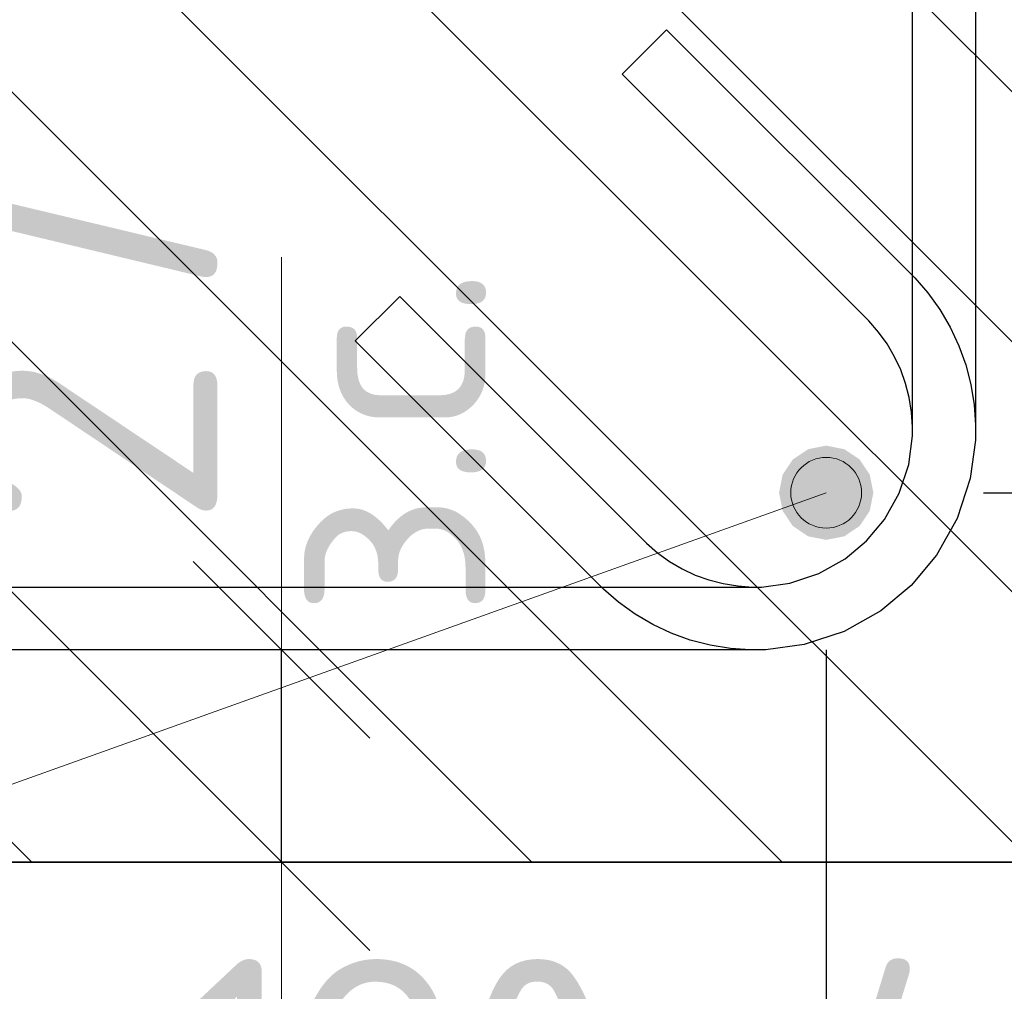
# Model space of a CAD drawing. Header units: metres. Extents: x -38 to 93, y -15 to 21.
# Tile 88 of 152: x 87.974 to 88.1, y -6.629 to -6.506. Entities that reach past the tile are written whole.
import ezdxf

# ---------------------------------------------------------------- set-up
doc = ezdxf.new("R2010")
doc.units = ezdxf.units.M
doc.header["$PDMODE"] = 65
for name, color, linetype, lineweight in [('XR$4$Арм.стержн. Хомут', 240, 'Continuous', 35), ('XR$4$Арм.стержн.горизонт. 2', 202, 'Continuous', 35), ('XR$4$Размерная линия (1)', 7, 'Continuous', 13), ('XR$4$Размерная линия_ общее', 7, 'Continuous', 13), ('XR$6$Арм.стержн. Хомут', 240, 'Continuous', 35), ('XR$6$Арм.стержн.горизонт. 2', 202, 'Continuous', 35), ('XR$6$Размерная линия (1)', 7, 'Continuous', 13), ('XR$6$Размерная линия_ общее', 7, 'Continuous', 13)]:
    doc.layers.add(name, color=color, linetype=linetype, lineweight=lineweight)
doc.styles.add('ISOCPEUR', font='txt')
doc.dimstyles.new('DIMSTYLE_14', dxfattribs={"dimtxt": 0.03, "dimasz": 0.03, "dimexe": 0, "dimexo": 0, "dimgap": 0.015, "dimtad": 2, "dimdec": 0, "dimlfac": 1000, "dimrnd": 5, "dimzin": 12, "dimdsep": 46, "dimtxsty": 'ISOCPEUR', "dimblk1": 'ALL_ML_STRICH', "dimblk2": 'ALL_ML_STRICH', "dimsah": 1, "dimcen": 0, "dimclrd": 7, "dimclre": 256, "dimclrt": 7, "dimadec": 0, "dimazin": 0, "dimtfac": 1, "dimtdec": 0, "dimtix": 1, "dimtmove": 2, "dimatfit": 3, "dimfxl": 0, "dimtzin": 0, "dimlwd": 0, "dimlwe": -3, "dimarcsym": 0})
doc.dimstyles.new('DIMSTYLE_15', dxfattribs={"dimtxt": 0.03, "dimasz": 0.03, "dimexe": 0, "dimexo": 0, "dimgap": 0.015, "dimtad": 2, "dimdec": 0, "dimlfac": 1000, "dimrnd": 5, "dimzin": 12, "dimdsep": 46, "dimtxsty": 'ISOCPEUR', "dimblk1": 'ALL_ML_STRICH', "dimblk2": 'ALL_ML_STRICH', "dimsah": 1, "dimcen": 0, "dimclrd": 7, "dimclre": 256, "dimclrt": 7, "dimadec": 0, "dimazin": 0, "dimtfac": 1, "dimtdec": 0, "dimtix": 1, "dimtmove": 2, "dimatfit": 3, "dimfxl": 0, "dimtvp": 1.2, "dimtzin": 0, "dimlwd": 0, "dimlwe": -3, "dimarcsym": 0})
doc.dimstyles.new('DIMSTYLE_16', dxfattribs={"dimtxt": 0.03, "dimasz": 0.03, "dimexe": 0, "dimexo": 0, "dimgap": 0.015, "dimtad": 2, "dimdec": 0, "dimlfac": 1000, "dimrnd": 5, "dimzin": 12, "dimdsep": 46, "dimtxsty": 'ISOCPEUR', "dimblk1": 'ALL_ML_STRICH', "dimblk2": 'ALL_ML_STRICH', "dimsah": 1, "dimcen": 0, "dimclrd": 7, "dimclre": 256, "dimclrt": 7, "dimadec": 0, "dimazin": 0, "dimtfac": 1, "dimtdec": 0, "dimtix": 1, "dimtmove": 2, "dimatfit": 3, "dimfxl": 0, "dimtzin": 0, "dimlwd": 0, "dimlwe": -3, "dimarcsym": 0})
doc.dimstyles.new('DIMSTYLE_18', dxfattribs={"dimtxt": 0.033, "dimasz": 0.0375, "dimexe": 0, "dimexo": 0, "dimgap": 0.0165, "dimtad": 2, "dimdec": 0, "dimlfac": 1000, "dimrnd": 1, "dimzin": 12, "dimdsep": 46, "dimtxsty": 'ISOCPEUR', "dimblk1": 'ALL_ML_STRICH', "dimblk2": 'ALL_ML_STRICH', "dimsah": 1, "dimcen": 0, "dimclrd": 7, "dimclre": 256, "dimclrt": 7, "dimadec": 0, "dimazin": 0, "dimtfac": 1, "dimtdec": 0, "dimtix": 1, "dimtmove": 2, "dimatfit": 3, "dimfxl": 0, "dimtvp": 1.2, "dimtzin": 0, "dimlwd": 0, "dimlwe": -3, "dimarcsym": 0})
pattern_1 = [(135, (0, 0), (-0.031819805, -0.031819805), [0.4, -0.05, 0, -0.05]), (135, (-0.01591, -0.01591), (-0.031819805, -0.031819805), [0.8, -0.1, 0.1, -0.1])]

# ---------------------------------------------------------------- blocks, each defined once
blk = doc.blocks.new('ALL_ML_STRICH')
at = {"color": 0, "linetype": 'ByBlock', "lineweight": -2}
for p, q in [((0, -0.5), (0, 0.5)), ((-0.3, -0.3), (0.3, 0.3)), ((-1, 0), (0.5, 0))]:
    blk.add_line(p, q, dxfattribs=at)
blk = doc.blocks.new('*D84')
at = {"layer": 'DEFPOINTS', "color": 7, "linetype": 'Continuous', "lineweight": 13, "transparency": 33554687}
for p in [(87.95908, -6.56571), (88.07708, -6.56571), (87.95908, -6.66006)]:
    blk.add_point(p, dxfattribs=at)
at = {"layer": 'XR$4$Размерная линия (1)', "color": 9, "linetype": 'Continuous', "lineweight": -2, "true_color": 0xc7c7c7, "transparency": 33554687}
for p, q in [((87.95908, -6.58571), (87.95908, -6.66006)), ((88.07708, -6.58571), (88.07708, -6.66006))]:
    blk.add_line(p, q, dxfattribs=at)
at = {"layer": 'XR$4$Размерная линия (1)', "color": 7, "linetype": 'Continuous', "lineweight": -2, "transparency": 33554687}
blk.add_line((87.95908, -6.66006), (88.07708, -6.66006), dxfattribs=at)
at = {"layer": 'XR$4$Размерная линия (1)', "color": 7, "linetype": 'Continuous', "lineweight": 13, "transparency": 33554687, "xscale": 0.03, "yscale": 0.03, "zscale": 0.03, "rotation": 180}
blk.add_blockref('ALL_ML_STRICH', (87.95908, -6.66006), dxfattribs=at)
at = {"layer": 'XR$4$Размерная линия (1)', "color": 7, "linetype": 'Continuous', "lineweight": 13, "transparency": 33554687, "xscale": 0.03, "yscale": 0.03, "zscale": 0.03}
blk.add_blockref('ALL_ML_STRICH', (88.07708, -6.66006), dxfattribs=at)
at = {"layer": 'XR$4$Размерная линия (1)', "color": 7, "linetype": 'Continuous', "lineweight": 13, "transparency": 33554687, "insert": (88.02258, -6.64006), "char_height": 0.03, "width": 0.09, "attachment_point": 5, "style": 'ISOCPEUR'}
blk.add_mtext('\\A1;{120}', dxfattribs=at)
blk = doc.blocks.new('*D85')
at = {"layer": 'DEFPOINTS', "color": 7, "linetype": 'Continuous', "lineweight": 13, "transparency": 33554687}
for p in [(88.07708, -6.56571), (88.11808, -6.61271), (88.07708, -6.66006)]:
    blk.add_point(p, dxfattribs=at)
at = {"layer": 'XR$4$Размерная линия (1)', "color": 9, "linetype": 'Continuous', "lineweight": -2, "true_color": 0xc7c7c7, "transparency": 33554687}
for p, q in [((88.07708, -6.58571), (88.07708, -6.66006)), ((88.11808, -6.63271), (88.11808, -6.66006))]:
    blk.add_line(p, q, dxfattribs=at)
at = {"layer": 'XR$4$Размерная линия (1)', "color": 7, "linetype": 'Continuous', "lineweight": -2, "transparency": 33554687}
blk.add_line((88.07708, -6.66006), (88.11808, -6.66006), dxfattribs=at)
at = {"layer": 'XR$4$Размерная линия (1)', "color": 7, "linetype": 'Continuous', "lineweight": 13, "transparency": 33554687, "xscale": 0.03, "yscale": 0.03, "zscale": 0.03, "rotation": 180}
blk.add_blockref('ALL_ML_STRICH', (88.07708, -6.66006), dxfattribs=at)
at = {"layer": 'XR$4$Размерная линия (1)', "color": 7, "linetype": 'Continuous', "lineweight": 13, "transparency": 33554687, "xscale": 0.03, "yscale": 0.03, "zscale": 0.03}
blk.add_blockref('ALL_ML_STRICH', (88.11808, -6.66006), dxfattribs=at)
at = {"layer": 'XR$4$Размерная линия (1)', "color": 7, "linetype": 'Continuous', "lineweight": 13, "transparency": 33554687, "insert": (88.09758, -6.64006), "char_height": 0.03, "width": 0.06, "attachment_point": 5, "style": 'ISOCPEUR'}
blk.add_mtext('\\A1;{40}', dxfattribs=at)
blk = doc.blocks.new('*D86')
at = {"layer": 'DEFPOINTS', "color": 7, "linetype": 'Continuous', "lineweight": 13, "transparency": 33554687}
for p in [(87.91808, -6.61271), (88.11808, -6.61271), (87.91808, -6.71006)]:
    blk.add_point(p, dxfattribs=at)
at = {"layer": 'XR$4$Размерная линия (1)', "color": 9, "linetype": 'Continuous', "lineweight": -2, "true_color": 0xc7c7c7, "transparency": 33554687}
for p, q in [((87.91808, -6.62271), (87.91808, -6.71006)), ((88.11808, -6.62271), (88.11808, -6.71006))]:
    blk.add_line(p, q, dxfattribs=at)
at = {"layer": 'XR$4$Размерная линия (1)', "color": 7, "linetype": 'Continuous', "lineweight": -2, "transparency": 33554687}
blk.add_line((87.91808, -6.71006), (88.11808, -6.71006), dxfattribs=at)
at = {"layer": 'XR$4$Размерная линия (1)', "color": 7, "linetype": 'Continuous', "lineweight": 13, "transparency": 33554687, "xscale": 0.03, "yscale": 0.03, "zscale": 0.03, "rotation": 180}
blk.add_blockref('ALL_ML_STRICH', (87.91808, -6.71006), dxfattribs=at)
at = {"layer": 'XR$4$Размерная линия (1)', "color": 7, "linetype": 'Continuous', "lineweight": 13, "transparency": 33554687, "xscale": 0.03, "yscale": 0.03, "zscale": 0.03}
blk.add_blockref('ALL_ML_STRICH', (88.11808, -6.71006), dxfattribs=at)
at = {"layer": 'XR$4$Размерная линия (1)', "color": 7, "linetype": 'Continuous', "lineweight": 13, "transparency": 33554687, "insert": (88.01958, -6.69006), "char_height": 0.03, "width": 0.09, "attachment_point": 5, "style": 'ISOCPEUR'}
blk.add_mtext('\\A1;{200}', dxfattribs=at)
blk = doc.blocks.new('*D95')
at = {"layer": 'DEFPOINTS', "color": 7, "linetype": 'Continuous', "lineweight": 13, "transparency": 33554687}
for p in [(88.04778, -6.58571), (88.00779, -6.61271), (88.0206, -6.61271)]:
    blk.add_point(p, dxfattribs=at)
at = {"layer": 'XR$4$Размерная линия_ общее', "color": 253, "linetype": 'Continuous', "lineweight": -2, "true_color": 0xa0a0a0, "transparency": 33554687}
for p, q in [((88.02778, -6.58571), (88.00779, -6.58571)), ((88.00779, -6.61271), (88.00779, -6.61271))]:
    blk.add_line(p, q, dxfattribs=at)
at = {"layer": 'XR$4$Размерная линия_ общее', "color": 7, "linetype": 'Continuous', "lineweight": -2, "transparency": 33554687}
blk.add_line((88.00779, -6.61271), (88.00779, -6.58571), dxfattribs=at)
at = {"layer": 'XR$4$Размерная линия_ общее', "color": 7, "linetype": 'Continuous', "lineweight": 13, "transparency": 33554687, "xscale": 0.0375, "yscale": 0.0375, "zscale": 0.0375}
for p, rotation in [((88.00779, -6.58571), 90), ((88.00779, -6.61271), 270)]:
    blk.add_blockref('ALL_ML_STRICH', p, dxfattribs=dict(at, rotation=rotation))
at = {"layer": 'XR$4$Размерная линия_ общее', "color": 7, "linetype": 'Continuous', "lineweight": 13, "transparency": 33554687, "insert": (87.98314, -6.54754), "char_height": 0.033, "width": 0.066, "attachment_point": 5, "rotation": 90, "style": 'ISOCPEUR'}
blk.add_mtext('\\A1;{27}', dxfattribs=at)
at = {"layer": 'XR$4$Размерная линия_ общее', "color": 7, "linetype": 'Continuous', "lineweight": 13, "transparency": 33554687, "insert": (88.00681, -6.5817), "char_height": 0.027, "width": 0.00135, "attachment_point": 1, "rotation": 90, "line_spacing_factor": 0.60241, "style": 'ISOCPEUR'}
blk.add_mtext('з.с.', dxfattribs=at)
blk = doc.blocks.new('*D360')
at = {"layer": 'DEFPOINTS', "color": 7, "linetype": 'Continuous', "lineweight": 13, "transparency": 33554687}
for p in [(88.07708, -6.56571), (88.11808, -6.61271), (88.18438, -6.61271)]:
    blk.add_point(p, dxfattribs=at)
at = {"layer": 'XR$4$Размерная линия (1)', "color": 9, "linetype": 'Continuous', "lineweight": -2, "true_color": 0xc7c7c7, "transparency": 33554687}
for p, q in [((88.09708, -6.56571), (88.18438, -6.56571)), ((88.13808, -6.61271), (88.18438, -6.61271))]:
    blk.add_line(p, q, dxfattribs=at)
at = {"layer": 'XR$4$Размерная линия (1)', "color": 7, "linetype": 'Continuous', "lineweight": -2, "transparency": 33554687}
blk.add_line((88.18438, -6.61271), (88.18438, -6.56571), dxfattribs=at)
at = {"layer": 'XR$4$Размерная линия (1)', "color": 7, "linetype": 'Continuous', "lineweight": 13, "transparency": 33554687, "xscale": 0.03, "yscale": 0.03, "zscale": 0.03}
for p, rotation in [((88.18438, -6.56571), 90), ((88.18438, -6.61271), 270)]:
    blk.add_blockref('ALL_ML_STRICH', p, dxfattribs=dict(at, rotation=rotation))
at = {"layer": 'XR$4$Размерная линия (1)', "color": 7, "linetype": 'Continuous', "lineweight": 13, "transparency": 33554687, "insert": (88.16438, -6.58921), "char_height": 0.03, "width": 0.06, "attachment_point": 5, "rotation": 90, "style": 'ISOCPEUR'}
blk.add_mtext('\\A1;{45}', dxfattribs=at)
blk = doc.blocks.new('*D361')
at = {"layer": 'DEFPOINTS', "color": 7, "linetype": 'Continuous', "lineweight": 13, "transparency": 33554687}
for p in [(88.07708, -6.46871), (88.07708, -6.56571), (88.18438, -6.56571)]:
    blk.add_point(p, dxfattribs=at)
at = {"layer": 'XR$4$Размерная линия (1)', "color": 9, "linetype": 'Continuous', "lineweight": -2, "true_color": 0xc7c7c7, "transparency": 33554687}
for p, q in [((88.09708, -6.46871), (88.18438, -6.46871)), ((88.09708, -6.56571), (88.18438, -6.56571))]:
    blk.add_line(p, q, dxfattribs=at)
at = {"layer": 'XR$4$Размерная линия (1)', "color": 7, "linetype": 'Continuous', "lineweight": -2, "transparency": 33554687}
blk.add_line((88.18438, -6.56571), (88.18438, -6.46871), dxfattribs=at)
at = {"layer": 'XR$4$Размерная линия (1)', "color": 7, "linetype": 'Continuous', "lineweight": 13, "transparency": 33554687, "xscale": 0.03, "yscale": 0.03, "zscale": 0.03}
for p, rotation in [((88.18438, -6.46871), 90), ((88.18438, -6.56571), 270)]:
    blk.add_blockref('ALL_ML_STRICH', p, dxfattribs=dict(at, rotation=rotation))
at = {"layer": 'XR$4$Размерная линия (1)', "color": 7, "linetype": 'Continuous', "lineweight": 13, "transparency": 33554687, "insert": (88.16438, -6.51571), "char_height": 0.03, "width": 0.06, "attachment_point": 5, "rotation": 90, "style": 'ISOCPEUR'}
blk.add_mtext('\\A1;{95}', dxfattribs=at)
blk = doc.blocks.new('*D668')
at = {"layer": 'DEFPOINTS', "color": 7, "linetype": 'Continuous', "lineweight": 13, "transparency": 33554687}
for p in [(88.07708, -6.56571), (88.11808, -6.61271), (88.18438, -6.61271)]:
    blk.add_point(p, dxfattribs=at)
at = {"layer": 'XR$6$Размерная линия (1)', "color": 9, "linetype": 'Continuous', "lineweight": -2, "true_color": 0xc7c7c7, "transparency": 33554687}
for p, q in [((88.09708, -6.56571), (88.18438, -6.56571)), ((88.13808, -6.61271), (88.18438, -6.61271))]:
    blk.add_line(p, q, dxfattribs=at)
at = {"layer": 'XR$6$Размерная линия (1)', "color": 7, "linetype": 'Continuous', "lineweight": -2, "transparency": 33554687}
blk.add_line((88.18438, -6.61271), (88.18438, -6.56571), dxfattribs=at)
at = {"layer": 'XR$6$Размерная линия (1)', "color": 7, "linetype": 'Continuous', "lineweight": 13, "transparency": 33554687, "xscale": 0.03, "yscale": 0.03, "zscale": 0.03}
for p, rotation in [((88.18438, -6.56571), 90), ((88.18438, -6.61271), 270)]:
    blk.add_blockref('ALL_ML_STRICH', p, dxfattribs=dict(at, rotation=rotation))
at = {"layer": 'XR$6$Размерная линия (1)', "color": 7, "linetype": 'Continuous', "lineweight": 13, "transparency": 33554687, "insert": (88.16438, -6.58921), "char_height": 0.03, "width": 0.06, "attachment_point": 5, "rotation": 90, "style": 'ISOCPEUR'}
blk.add_mtext('\\A1;{45}', dxfattribs=at)
blk = doc.blocks.new('*D669')
at = {"layer": 'DEFPOINTS', "color": 7, "linetype": 'Continuous', "lineweight": 13, "transparency": 33554687}
for p in [(88.07708, -6.45971), (88.07708, -6.56571), (88.18438, -6.56571)]:
    blk.add_point(p, dxfattribs=at)
at = {"layer": 'XR$6$Размерная линия (1)', "color": 9, "linetype": 'Continuous', "lineweight": -2, "true_color": 0xc7c7c7, "transparency": 33554687}
for p, q in [((88.09708, -6.45971), (88.18438, -6.45971)), ((88.09708, -6.56571), (88.18438, -6.56571))]:
    blk.add_line(p, q, dxfattribs=at)
at = {"layer": 'XR$6$Размерная линия (1)', "color": 7, "linetype": 'Continuous', "lineweight": -2, "transparency": 33554687}
blk.add_line((88.18438, -6.56571), (88.18438, -6.45971), dxfattribs=at)
at = {"layer": 'XR$6$Размерная линия (1)', "color": 7, "linetype": 'Continuous', "lineweight": 13, "transparency": 33554687, "xscale": 0.03, "yscale": 0.03, "zscale": 0.03}
for p, rotation in [((88.18438, -6.45971), 90), ((88.18438, -6.56571), 270)]:
    blk.add_blockref('ALL_ML_STRICH', p, dxfattribs=dict(at, rotation=rotation))
at = {"layer": 'XR$6$Размерная линия (1)', "color": 7, "linetype": 'Continuous', "lineweight": 13, "transparency": 33554687, "insert": (88.16438, -6.50821), "char_height": 0.03, "width": 0.09, "attachment_point": 5, "rotation": 90, "style": 'ISOCPEUR'}
blk.add_mtext('\\A1;{105}', dxfattribs=at)
blk = doc.blocks.new('*D672')
at = {"layer": 'DEFPOINTS', "color": 7, "linetype": 'Continuous', "lineweight": 13, "transparency": 33554687}
for p in [(87.95908, -6.56571), (88.07708, -6.56571), (87.95908, -6.66006)]:
    blk.add_point(p, dxfattribs=at)
at = {"layer": 'XR$6$Размерная линия (1)', "color": 9, "linetype": 'Continuous', "lineweight": -2, "true_color": 0xc7c7c7, "transparency": 33554687}
for p, q in [((87.95908, -6.58571), (87.95908, -6.66006)), ((88.07708, -6.58571), (88.07708, -6.66006))]:
    blk.add_line(p, q, dxfattribs=at)
at = {"layer": 'XR$6$Размерная линия (1)', "color": 7, "linetype": 'Continuous', "lineweight": -2, "transparency": 33554687}
blk.add_line((87.95908, -6.66006), (88.07708, -6.66006), dxfattribs=at)
at = {"layer": 'XR$6$Размерная линия (1)', "color": 7, "linetype": 'Continuous', "lineweight": 13, "transparency": 33554687, "xscale": 0.03, "yscale": 0.03, "zscale": 0.03, "rotation": 180}
blk.add_blockref('ALL_ML_STRICH', (87.95908, -6.66006), dxfattribs=at)
at = {"layer": 'XR$6$Размерная линия (1)', "color": 7, "linetype": 'Continuous', "lineweight": 13, "transparency": 33554687, "xscale": 0.03, "yscale": 0.03, "zscale": 0.03}
blk.add_blockref('ALL_ML_STRICH', (88.07708, -6.66006), dxfattribs=at)
at = {"layer": 'XR$6$Размерная линия (1)', "color": 7, "linetype": 'Continuous', "lineweight": 13, "transparency": 33554687, "insert": (88.02258, -6.64006), "char_height": 0.03, "width": 0.09, "attachment_point": 5, "style": 'ISOCPEUR'}
blk.add_mtext('\\A1;{120}', dxfattribs=at)
blk = doc.blocks.new('*D673')
at = {"layer": 'DEFPOINTS', "color": 7, "linetype": 'Continuous', "lineweight": 13, "transparency": 33554687}
for p in [(88.07708, -6.56571), (88.11808, -6.61271), (88.07708, -6.66006)]:
    blk.add_point(p, dxfattribs=at)
at = {"layer": 'XR$6$Размерная линия (1)', "color": 9, "linetype": 'Continuous', "lineweight": -2, "true_color": 0xc7c7c7, "transparency": 33554687}
for p, q in [((88.07708, -6.58571), (88.07708, -6.66006)), ((88.11808, -6.63271), (88.11808, -6.66006))]:
    blk.add_line(p, q, dxfattribs=at)
at = {"layer": 'XR$6$Размерная линия (1)', "color": 7, "linetype": 'Continuous', "lineweight": -2, "transparency": 33554687}
blk.add_line((88.07708, -6.66006), (88.11808, -6.66006), dxfattribs=at)
at = {"layer": 'XR$6$Размерная линия (1)', "color": 7, "linetype": 'Continuous', "lineweight": 13, "transparency": 33554687, "xscale": 0.03, "yscale": 0.03, "zscale": 0.03, "rotation": 180}
blk.add_blockref('ALL_ML_STRICH', (88.07708, -6.66006), dxfattribs=at)
at = {"layer": 'XR$6$Размерная линия (1)', "color": 7, "linetype": 'Continuous', "lineweight": 13, "transparency": 33554687, "xscale": 0.03, "yscale": 0.03, "zscale": 0.03}
blk.add_blockref('ALL_ML_STRICH', (88.11808, -6.66006), dxfattribs=at)
at = {"layer": 'XR$6$Размерная линия (1)', "color": 7, "linetype": 'Continuous', "lineweight": 13, "transparency": 33554687, "insert": (88.09758, -6.64006), "char_height": 0.03, "width": 0.06, "attachment_point": 5, "style": 'ISOCPEUR'}
blk.add_mtext('\\A1;{40}', dxfattribs=at)
blk = doc.blocks.new('*D674')
at = {"layer": 'DEFPOINTS', "color": 7, "linetype": 'Continuous', "lineweight": 13, "transparency": 33554687}
for p in [(87.91808, -6.61271), (88.11808, -6.61271), (87.91808, -6.71006)]:
    blk.add_point(p, dxfattribs=at)
at = {"layer": 'XR$6$Размерная линия (1)', "color": 9, "linetype": 'Continuous', "lineweight": -2, "true_color": 0xc7c7c7, "transparency": 33554687}
for p, q in [((87.91808, -6.62271), (87.91808, -6.71006)), ((88.11808, -6.62271), (88.11808, -6.71006))]:
    blk.add_line(p, q, dxfattribs=at)
at = {"layer": 'XR$6$Размерная линия (1)', "color": 7, "linetype": 'Continuous', "lineweight": -2, "transparency": 33554687}
blk.add_line((87.91808, -6.71006), (88.11808, -6.71006), dxfattribs=at)
at = {"layer": 'XR$6$Размерная линия (1)', "color": 7, "linetype": 'Continuous', "lineweight": 13, "transparency": 33554687, "xscale": 0.03, "yscale": 0.03, "zscale": 0.03, "rotation": 180}
blk.add_blockref('ALL_ML_STRICH', (87.91808, -6.71006), dxfattribs=at)
at = {"layer": 'XR$6$Размерная линия (1)', "color": 7, "linetype": 'Continuous', "lineweight": 13, "transparency": 33554687, "xscale": 0.03, "yscale": 0.03, "zscale": 0.03}
blk.add_blockref('ALL_ML_STRICH', (88.11808, -6.71006), dxfattribs=at)
at = {"layer": 'XR$6$Размерная линия (1)', "color": 7, "linetype": 'Continuous', "lineweight": 13, "transparency": 33554687, "insert": (88.01958, -6.69006), "char_height": 0.03, "width": 0.09, "attachment_point": 5, "style": 'ISOCPEUR'}
blk.add_mtext('\\A1;{200}', dxfattribs=at)
blk = doc.blocks.new('*D683')
at = {"layer": 'DEFPOINTS', "color": 7, "linetype": 'Continuous', "lineweight": 13, "transparency": 33554687}
for p in [(88.04778, -6.58571), (88.00779, -6.61271), (88.0206, -6.61271)]:
    blk.add_point(p, dxfattribs=at)
at = {"layer": 'XR$6$Размерная линия_ общее', "color": 253, "linetype": 'Continuous', "lineweight": -2, "true_color": 0xa0a0a0, "transparency": 33554687}
for p, q in [((88.02778, -6.58571), (88.00779, -6.58571)), ((88.00779, -6.61271), (88.00779, -6.61271))]:
    blk.add_line(p, q, dxfattribs=at)
at = {"layer": 'XR$6$Размерная линия_ общее', "color": 7, "linetype": 'Continuous', "lineweight": -2, "transparency": 33554687}
blk.add_line((88.00779, -6.61271), (88.00779, -6.58571), dxfattribs=at)
at = {"layer": 'XR$6$Размерная линия_ общее', "color": 7, "linetype": 'Continuous', "lineweight": 13, "transparency": 33554687, "xscale": 0.0375, "yscale": 0.0375, "zscale": 0.0375}
for p, rotation in [((88.00779, -6.58571), 90), ((88.00779, -6.61271), 270)]:
    blk.add_blockref('ALL_ML_STRICH', p, dxfattribs=dict(at, rotation=rotation))
at = {"layer": 'XR$6$Размерная линия_ общее', "color": 7, "linetype": 'Continuous', "lineweight": 13, "transparency": 33554687, "insert": (87.98314, -6.54754), "char_height": 0.033, "width": 0.066, "attachment_point": 5, "rotation": 90, "style": 'ISOCPEUR'}
blk.add_mtext('\\A1;{27}', dxfattribs=at)
at = {"layer": 'XR$6$Размерная линия_ общее', "color": 7, "linetype": 'Continuous', "lineweight": 13, "transparency": 33554687, "insert": (88.00681, -6.5817), "char_height": 0.027, "width": 0.00135, "attachment_point": 1, "rotation": 90, "line_spacing_factor": 0.60241, "style": 'ISOCPEUR'}
blk.add_mtext('з.с.', dxfattribs=at)

msp = doc.modelspace()

# ---------------------------------------------------------------- hatches: boundary and pattern name
at = {"linetype": 'Continuous', "lineweight": 13, "transparency": 33554687}
h = msp.add_hatch(dxfattribs=at)
h.set_pattern_fill('__________540', scale=0.015, style=0, pattern_type=2)
h.set_pattern_definition(pattern_1)
h.paths.add_polyline_path([(88.11808, -6.41271), (87.91808, -6.41271), (87.91808, -6.61271), (88.11808, -6.61271)], flags=0)
h = msp.add_hatch(dxfattribs=at)
h.set_pattern_fill('__________540', scale=0.015, style=0, pattern_type=2)
h.set_pattern_definition(pattern_1)
h.paths.add_polyline_path([(88.11808, -6.41271), (87.91808, -6.41271), (87.91808, -6.61271), (88.11808, -6.61271)], flags=0)
at = {"layer": 'XR$4$Арм.стержн.горизонт. 2', "linetype": 'Continuous', "lineweight": 50, "transparency": 33554687}
msp.add_hatch(color=34, dxfattribs=at).paths.add_polyline_path([(88.08308, -6.56571), (88.08263, -6.56342), (88.08133, -6.56147), (88.07938, -6.56017), (88.07708, -6.55971), (88.07479, -6.56017), (88.07284, -6.56147), (88.07154, -6.56342), (88.07108, -6.56571), (88.07154, -6.56801), (88.07284, -6.56995), (88.07479, -6.57126), (88.07708, -6.57171), (88.07938, -6.57126), (88.08133, -6.56995), (88.08263, -6.56801)])
at = {"layer": 'XR$4$Арм.стержн.горизонт. 2', "linetype": 'Continuous', "lineweight": 13, "transparency": 33554687}
for points in [[(88.07366, -6.56283), (88.0786, -6.56995), (88.07557, -6.56148)], [(88.07557, -6.56148), (88.08051, -6.5686), (88.0779, -6.56131)], [(88.07557, -6.56148), (88.0786, -6.56995), (88.08051, -6.5686)], [(88.0779, -6.56131), (88.08051, -6.5686), (88.08149, -6.56653)], [(88.0779, -6.56131), (88.08149, -6.56653), (88.07997, -6.56229)], [(88.07268, -6.5649), (88.07627, -6.57011), (88.07366, -6.56283)], [(88.07366, -6.56283), (88.07627, -6.57011), (88.0786, -6.56995)], [(88.07997, -6.56229), (88.08149, -6.56653), (88.08132, -6.5642)], [(88.0742, -6.56913), (88.07268, -6.5649), (88.07285, -6.56723)], [(88.07268, -6.5649), (88.0742, -6.56913), (88.07627, -6.57011)]]:
    msp.add_hatch(color=7, dxfattribs=at).paths.add_polyline_path(points)
at = {"layer": 'XR$6$Арм.стержн.горизонт. 2', "linetype": 'Continuous', "lineweight": 50, "transparency": 33554687}
msp.add_hatch(color=34, dxfattribs=at).paths.add_polyline_path([(88.08308, -6.56571), (88.08263, -6.56342), (88.08133, -6.56147), (88.07938, -6.56017), (88.07708, -6.55971), (88.07479, -6.56017), (88.07284, -6.56147), (88.07154, -6.56342), (88.07108, -6.56571), (88.07154, -6.56801), (88.07284, -6.56995), (88.07479, -6.57126), (88.07708, -6.57171), (88.07938, -6.57126), (88.08133, -6.56995), (88.08263, -6.56801)])
at = {"layer": 'XR$6$Арм.стержн.горизонт. 2', "linetype": 'Continuous', "lineweight": 13, "transparency": 33554687}
for points in [[(88.07366, -6.56283), (88.0786, -6.56995), (88.07557, -6.56148)], [(88.07557, -6.56148), (88.08051, -6.5686), (88.0779, -6.56131)], [(88.07557, -6.56148), (88.0786, -6.56995), (88.08051, -6.5686)], [(88.0779, -6.56131), (88.08051, -6.5686), (88.08149, -6.56653)], [(88.0779, -6.56131), (88.08149, -6.56653), (88.07997, -6.56229)], [(88.07268, -6.5649), (88.07627, -6.57011), (88.07366, -6.56283)], [(88.07366, -6.56283), (88.07627, -6.57011), (88.0786, -6.56995)], [(88.07997, -6.56229), (88.08149, -6.56653), (88.08132, -6.5642)], [(88.0742, -6.56913), (88.07268, -6.5649), (88.07285, -6.56723)], [(88.07268, -6.5649), (88.0742, -6.56913), (88.07627, -6.57011)]]:
    msp.add_hatch(color=7, dxfattribs=at).paths.add_polyline_path(points)

# ---------------------------------------------------------------- linework, layer by layer
at = {"color": 7, "linetype": 'Continuous', "lineweight": 13, "transparency": 33554687}
msp.add_line((88.00779, -6.58571), (88.00779, -6.53571), dxfattribs=at)
msp.add_line((88.00779, -6.58571), (88.00779, -6.53571), dxfattribs=at)
at = {"color": 7, "linetype": 'Continuous', "lineweight": 35, "transparency": 33554687}
msp.add_line((87.91808, -6.61271), (88.11808, -6.61271), dxfattribs=at)
msp.add_line((87.91808, -6.61271), (88.11808, -6.61271), dxfattribs=at)
at = {"layer": 'XR$4$Арм.стержн. Хомут', "color": 40, "linetype": 'Continuous', "lineweight": 25, "transparency": 33554687}
for points in [[(88.09608, -6.47539), (88.09608, -6.55903), (88.09541, -6.56391), (88.09373, -6.569), (88.09111, -6.57367), (88.0879, -6.57752), (88.08404, -6.58074), (88.07937, -6.58336), (88.07429, -6.58503), (88.06941, -6.58571), (88.06742, -6.58571), (88.0649, -6.58553), (88.06232, -6.58512), (88.05979, -6.58446), (88.05737, -6.58358), (88.05504, -6.58249), (88.05278, -6.58116), (88.05066, -6.57964), (88.04876, -6.57798), (88.01717, -6.5464), (88.02283, -6.54074)], [(88.09608, -6.47539), (88.09608, -6.55903), (88.09541, -6.56391), (88.09373, -6.569), (88.09111, -6.57367), (88.0879, -6.57752), (88.08404, -6.58074), (88.07937, -6.58336), (88.07429, -6.58503), (88.06941, -6.58571), (88.06742, -6.58571), (88.0649, -6.58553), (88.06232, -6.58512), (88.05979, -6.58446), (88.05737, -6.58358), (88.05504, -6.58249), (88.05278, -6.58116), (88.05066, -6.57964), (88.04876, -6.57798), (88.01717, -6.5464), (88.02283, -6.54074)], [(88.09608, -6.47539), (88.09608, -6.55903), (88.09541, -6.56391), (88.09373, -6.569), (88.09111, -6.57367), (88.0879, -6.57752), (88.08404, -6.58074), (88.07937, -6.58336), (88.07429, -6.58503), (88.06941, -6.58571), (88.06742, -6.58571), (88.0649, -6.58553), (88.06232, -6.58512), (88.05979, -6.58446), (88.05737, -6.58358), (88.05504, -6.58249), (88.05278, -6.58116), (88.05066, -6.57964), (88.04876, -6.57798), (88.01717, -6.5464), (88.02283, -6.54074)], [(88.02283, -6.54074), (88.05421, -6.57212), (88.05564, -6.57336), (88.05716, -6.57446), (88.05877, -6.57541), (88.06043, -6.57619), (88.06216, -6.57681), (88.06397, -6.57728), (88.06582, -6.57758), (88.0677, -6.57771), (88.06885, -6.57771), (88.07247, -6.57721), (88.07613, -6.576), (88.07949, -6.57412), (88.08222, -6.57184), (88.0845, -6.56911), (88.08637, -6.56576), (88.08758, -6.5621), (88.08808, -6.55848), (88.08808, -6.47594)], [(88.02283, -6.54074), (88.05421, -6.57212), (88.05564, -6.57336), (88.05716, -6.57446), (88.05877, -6.57541), (88.06043, -6.57619), (88.06216, -6.57681), (88.06397, -6.57728), (88.06582, -6.57758), (88.0677, -6.57771), (88.06885, -6.57771), (88.07247, -6.57721), (88.07613, -6.576), (88.07949, -6.57412), (88.08222, -6.57184), (88.0845, -6.56911), (88.08637, -6.56576), (88.08758, -6.5621), (88.08808, -6.55848), (88.08808, -6.47594)], [(88.02283, -6.54074), (88.05421, -6.57212), (88.05564, -6.57336), (88.05716, -6.57446), (88.05877, -6.57541), (88.06043, -6.57619), (88.06216, -6.57681), (88.06397, -6.57728), (88.06582, -6.57758), (88.0677, -6.57771), (88.06885, -6.57771), (88.07247, -6.57721), (88.07613, -6.576), (88.07949, -6.57412), (88.08222, -6.57184), (88.0845, -6.56911), (88.08637, -6.56576), (88.08758, -6.5621), (88.08808, -6.55848), (88.08808, -6.47594)], [(87.96532, -6.57771), (88.06885, -6.57771), (88.07247, -6.57721), (88.07613, -6.576), (88.07949, -6.57412), (88.08222, -6.57184), (88.0845, -6.56911), (88.08637, -6.56576), (88.08758, -6.5621), (88.08808, -6.55848), (88.08808, -6.55733), (88.08795, -6.55545), (88.08765, -6.5536), (88.08718, -6.55179), (88.08656, -6.55006), (88.08578, -6.5484), (88.08483, -6.54678), (88.08373, -6.54526), (88.0825, -6.54384), (88.05111, -6.51246), (88.05677, -6.5068), (88.08835, -6.53838), (88.09001, -6.54029), (88.09154, -6.54241), (88.09286, -6.54466), (88.09396, -6.547), (88.09483, -6.54942), (88.09549, -6.55195), (88.09591, -6.55453), (88.09608, -6.55705), (88.09608, -6.55903), (88.09541, -6.56391), (88.09373, -6.569), (88.09111, -6.57367), (88.0879, -6.57752), (88.08404, -6.58074), (88.07937, -6.58336), (88.07429, -6.58503), (88.06941, -6.58571), (87.96476, -6.58571)], [(87.96532, -6.57771), (88.06885, -6.57771), (88.07247, -6.57721), (88.07613, -6.576), (88.07949, -6.57412), (88.08222, -6.57184), (88.0845, -6.56911), (88.08637, -6.56576), (88.08758, -6.5621), (88.08808, -6.55848), (88.08808, -6.55733), (88.08795, -6.55545), (88.08765, -6.5536), (88.08718, -6.55179), (88.08656, -6.55006), (88.08578, -6.5484), (88.08483, -6.54678), (88.08373, -6.54526), (88.0825, -6.54384), (88.05111, -6.51246), (88.05677, -6.5068), (88.08835, -6.53838), (88.09001, -6.54029), (88.09154, -6.54241), (88.09286, -6.54466), (88.09396, -6.547), (88.09483, -6.54942), (88.09549, -6.55195), (88.09591, -6.55453), (88.09608, -6.55705), (88.09608, -6.55903), (88.09541, -6.56391), (88.09373, -6.569), (88.09111, -6.57367), (88.0879, -6.57752), (88.08404, -6.58074), (88.07937, -6.58336), (88.07429, -6.58503), (88.06941, -6.58571), (87.96476, -6.58571)], [(87.96532, -6.57771), (88.06885, -6.57771), (88.07247, -6.57721), (88.07613, -6.576), (88.07949, -6.57412), (88.08222, -6.57184), (88.0845, -6.56911), (88.08637, -6.56576), (88.08758, -6.5621), (88.08808, -6.55848), (88.08808, -6.55733), (88.08795, -6.55545), (88.08765, -6.5536), (88.08718, -6.55179), (88.08656, -6.55006), (88.08578, -6.5484), (88.08483, -6.54678), (88.08373, -6.54526), (88.0825, -6.54384), (88.05111, -6.51246), (88.05677, -6.5068), (88.08835, -6.53838), (88.09001, -6.54029), (88.09154, -6.54241), (88.09286, -6.54466), (88.09396, -6.547), (88.09483, -6.54942), (88.09549, -6.55195), (88.09591, -6.55453), (88.09608, -6.55705), (88.09608, -6.55903), (88.09541, -6.56391), (88.09373, -6.569), (88.09111, -6.57367), (88.0879, -6.57752), (88.08404, -6.58074), (88.07937, -6.58336), (88.07429, -6.58503), (88.06941, -6.58571), (87.96476, -6.58571)]]:
    msp.add_lwpolyline(points, dxfattribs=at)
at = {"layer": 'XR$4$Арм.стержн.горизонт. 2', "color": 7, "linetype": 'Continuous', "lineweight": 13, "transparency": 33554687}
for p, q in [((88.07557, -6.56148), (88.07557, -6.56148)), ((88.08132, -6.5642), (88.08132, -6.5642)), ((87.88458, -6.63462), (88.07708, -6.56571)), ((88.07285, -6.56723), (88.07285, -6.56723)), ((88.0786, -6.56995), (88.0786, -6.56995))]:
    msp.add_line(p, q, dxfattribs=at)
msp.add_circle((88.07708, -6.56571), 0.0045, dxfattribs=at)
at = {"layer": 'XR$6$Арм.стержн. Хомут', "color": 40, "linetype": 'Continuous', "lineweight": 25, "transparency": 33554687}
for points in [[(88.09608, -6.47539), (88.09608, -6.55903), (88.09541, -6.56391), (88.09373, -6.569), (88.09111, -6.57367), (88.0879, -6.57752), (88.08404, -6.58074), (88.07937, -6.58336), (88.07429, -6.58503), (88.06941, -6.58571), (88.06742, -6.58571), (88.0649, -6.58553), (88.06232, -6.58512), (88.05979, -6.58446), (88.05737, -6.58358), (88.05504, -6.58249), (88.05278, -6.58116), (88.05066, -6.57964), (88.04876, -6.57798), (88.01717, -6.5464), (88.02283, -6.54074)], [(88.09608, -6.47539), (88.09608, -6.55903), (88.09541, -6.56391), (88.09373, -6.569), (88.09111, -6.57367), (88.0879, -6.57752), (88.08404, -6.58074), (88.07937, -6.58336), (88.07429, -6.58503), (88.06941, -6.58571), (88.06742, -6.58571), (88.0649, -6.58553), (88.06232, -6.58512), (88.05979, -6.58446), (88.05737, -6.58358), (88.05504, -6.58249), (88.05278, -6.58116), (88.05066, -6.57964), (88.04876, -6.57798), (88.01717, -6.5464), (88.02283, -6.54074)], [(88.09608, -6.47539), (88.09608, -6.55903), (88.09541, -6.56391), (88.09373, -6.569), (88.09111, -6.57367), (88.0879, -6.57752), (88.08404, -6.58074), (88.07937, -6.58336), (88.07429, -6.58503), (88.06941, -6.58571), (88.06742, -6.58571), (88.0649, -6.58553), (88.06232, -6.58512), (88.05979, -6.58446), (88.05737, -6.58358), (88.05504, -6.58249), (88.05278, -6.58116), (88.05066, -6.57964), (88.04876, -6.57798), (88.01717, -6.5464), (88.02283, -6.54074)], [(88.02283, -6.54074), (88.05421, -6.57212), (88.05564, -6.57336), (88.05716, -6.57446), (88.05877, -6.57541), (88.06043, -6.57619), (88.06216, -6.57681), (88.06397, -6.57728), (88.06582, -6.57758), (88.0677, -6.57771), (88.06885, -6.57771), (88.07247, -6.57721), (88.07613, -6.576), (88.07949, -6.57412), (88.08222, -6.57184), (88.0845, -6.56911), (88.08637, -6.56576), (88.08758, -6.5621), (88.08808, -6.55848), (88.08808, -6.47594)], [(88.02283, -6.54074), (88.05421, -6.57212), (88.05564, -6.57336), (88.05716, -6.57446), (88.05877, -6.57541), (88.06043, -6.57619), (88.06216, -6.57681), (88.06397, -6.57728), (88.06582, -6.57758), (88.0677, -6.57771), (88.06885, -6.57771), (88.07247, -6.57721), (88.07613, -6.576), (88.07949, -6.57412), (88.08222, -6.57184), (88.0845, -6.56911), (88.08637, -6.56576), (88.08758, -6.5621), (88.08808, -6.55848), (88.08808, -6.47594)], [(88.02283, -6.54074), (88.05421, -6.57212), (88.05564, -6.57336), (88.05716, -6.57446), (88.05877, -6.57541), (88.06043, -6.57619), (88.06216, -6.57681), (88.06397, -6.57728), (88.06582, -6.57758), (88.0677, -6.57771), (88.06885, -6.57771), (88.07247, -6.57721), (88.07613, -6.576), (88.07949, -6.57412), (88.08222, -6.57184), (88.0845, -6.56911), (88.08637, -6.56576), (88.08758, -6.5621), (88.08808, -6.55848), (88.08808, -6.47594)], [(87.96532, -6.57771), (88.06885, -6.57771), (88.07247, -6.57721), (88.07613, -6.576), (88.07949, -6.57412), (88.08222, -6.57184), (88.0845, -6.56911), (88.08637, -6.56576), (88.08758, -6.5621), (88.08808, -6.55848), (88.08808, -6.55733), (88.08795, -6.55545), (88.08765, -6.5536), (88.08718, -6.55179), (88.08656, -6.55006), (88.08578, -6.5484), (88.08483, -6.54678), (88.08373, -6.54526), (88.0825, -6.54384), (88.05111, -6.51246), (88.05677, -6.5068), (88.08835, -6.53838), (88.09001, -6.54029), (88.09154, -6.54241), (88.09286, -6.54466), (88.09396, -6.547), (88.09483, -6.54942), (88.09549, -6.55195), (88.09591, -6.55453), (88.09608, -6.55705), (88.09608, -6.55903), (88.09541, -6.56391), (88.09373, -6.569), (88.09111, -6.57367), (88.0879, -6.57752), (88.08404, -6.58074), (88.07937, -6.58336), (88.07429, -6.58503), (88.06941, -6.58571), (87.96476, -6.58571)], [(87.96532, -6.57771), (88.06885, -6.57771), (88.07247, -6.57721), (88.07613, -6.576), (88.07949, -6.57412), (88.08222, -6.57184), (88.0845, -6.56911), (88.08637, -6.56576), (88.08758, -6.5621), (88.08808, -6.55848), (88.08808, -6.55733), (88.08795, -6.55545), (88.08765, -6.5536), (88.08718, -6.55179), (88.08656, -6.55006), (88.08578, -6.5484), (88.08483, -6.54678), (88.08373, -6.54526), (88.0825, -6.54384), (88.05111, -6.51246), (88.05677, -6.5068), (88.08835, -6.53838), (88.09001, -6.54029), (88.09154, -6.54241), (88.09286, -6.54466), (88.09396, -6.547), (88.09483, -6.54942), (88.09549, -6.55195), (88.09591, -6.55453), (88.09608, -6.55705), (88.09608, -6.55903), (88.09541, -6.56391), (88.09373, -6.569), (88.09111, -6.57367), (88.0879, -6.57752), (88.08404, -6.58074), (88.07937, -6.58336), (88.07429, -6.58503), (88.06941, -6.58571), (87.96476, -6.58571)], [(87.96532, -6.57771), (88.06885, -6.57771), (88.07247, -6.57721), (88.07613, -6.576), (88.07949, -6.57412), (88.08222, -6.57184), (88.0845, -6.56911), (88.08637, -6.56576), (88.08758, -6.5621), (88.08808, -6.55848), (88.08808, -6.55733), (88.08795, -6.55545), (88.08765, -6.5536), (88.08718, -6.55179), (88.08656, -6.55006), (88.08578, -6.5484), (88.08483, -6.54678), (88.08373, -6.54526), (88.0825, -6.54384), (88.05111, -6.51246), (88.05677, -6.5068), (88.08835, -6.53838), (88.09001, -6.54029), (88.09154, -6.54241), (88.09286, -6.54466), (88.09396, -6.547), (88.09483, -6.54942), (88.09549, -6.55195), (88.09591, -6.55453), (88.09608, -6.55705), (88.09608, -6.55903), (88.09541, -6.56391), (88.09373, -6.569), (88.09111, -6.57367), (88.0879, -6.57752), (88.08404, -6.58074), (88.07937, -6.58336), (88.07429, -6.58503), (88.06941, -6.58571), (87.96476, -6.58571)]]:
    msp.add_lwpolyline(points, dxfattribs=at)
at = {"layer": 'XR$6$Арм.стержн.горизонт. 2', "color": 7, "linetype": 'Continuous', "lineweight": 13, "transparency": 33554687}
for p, q in [((88.07557, -6.56148), (88.07557, -6.56148)), ((88.08132, -6.5642), (88.08132, -6.5642)), ((87.88458, -6.63462), (88.07708, -6.56571)), ((88.07285, -6.56723), (88.07285, -6.56723)), ((88.0786, -6.56995), (88.0786, -6.56995))]:
    msp.add_line(p, q, dxfattribs=at)
msp.add_circle((88.07708, -6.56571), 0.0045, dxfattribs=at)

# ---------------------------------------------------------------- dimensions: what is measured, and where the dimension line sits
at = {"layer": 'XR$4$Размерная линия (1)', "color": 7, "linetype": 'Continuous', "lineweight": 13, "transparency": 33554687}
for base, p1, p2, dimstyle, picture, middle in [((88.18438, -6.46871), (88.09708, -6.56571), (88.09708, -6.46871), 'DIMSTYLE_16', '*D361', (88.16438, -6.51571)), ((88.18438, -6.56571), (88.13808, -6.61271), (88.09708, -6.56571), 'DIMSTYLE_15', '*D360', (88.16438, -6.58921))]:
    dim = msp.add_linear_dim(base=base, p1=p1, p2=p2, angle=90, dimstyle=dimstyle, override={"dimpost": '<>', "dimclrd": 7, "dimclre": 9, "dimclrt": 7, "dimlwd": 0, "dimlwe": 65533}, dxfattribs=at)
    dim.commit()
    dim.dimension.update_dxf_attribs({"geometry": picture, "text_midpoint": middle, "dimtype": 160})
for base, p1, p2, dimstyle, picture, middle in [((88.07708, -6.66006), (87.95908, -6.58571), (88.07708, -6.58571), 'DIMSTYLE_14', '*D84', (88.02258, -6.64006)), ((88.11808, -6.66006), (88.07708, -6.58571), (88.11808, -6.63271), 'DIMSTYLE_15', '*D85', (88.09758, -6.64006)), ((88.11808, -6.71006), (87.91808, -6.62271), (88.11808, -6.62271), 'DIMSTYLE_16', '*D86', (88.01958, -6.69006))]:
    dim = msp.add_linear_dim(base=base, p1=p1, p2=p2, dimstyle=dimstyle, override={"dimpost": '<>', "dimclrd": 7, "dimclre": 9, "dimclrt": 7, "dimlwd": 0, "dimlwe": 65533}, dxfattribs=at)
    dim.commit()
    dim.dimension.update_dxf_attribs({"geometry": picture, "text_midpoint": middle, "dimtype": 160})
at = {"layer": 'XR$4$Размерная линия_ общее', "color": 7, "linetype": 'Continuous', "lineweight": 13, "transparency": 33554687}
dim = msp.add_linear_dim(base=(88.00779, -6.58571), p1=(88.00779, -6.61271), p2=(88.02778, -6.58571), angle=90, text='<>\\Xз.с.', dimstyle='DIMSTYLE_18', override={"dimpost": '<>', "dimclrd": 7, "dimclre": 253, "dimclrt": 7, "dimlwd": 0, "dimlwe": 65533}, dxfattribs=at)
dim.commit()
dim.dimension.update_dxf_attribs({"geometry": '*D95', "text_midpoint": (87.98314, -6.54754), "dimtype": 160})
at = {"layer": 'XR$6$Размерная линия (1)', "color": 7, "linetype": 'Continuous', "lineweight": 13, "transparency": 33554687}
for base, p1, p2, dimstyle, picture, middle in [((88.18438, -6.45971), (88.09708, -6.56571), (88.09708, -6.45971), 'DIMSTYLE_16', '*D669', (88.16438, -6.50821)), ((88.18438, -6.56571), (88.13808, -6.61271), (88.09708, -6.56571), 'DIMSTYLE_15', '*D668', (88.16438, -6.58921))]:
    dim = msp.add_linear_dim(base=base, p1=p1, p2=p2, angle=90, dimstyle=dimstyle, override={"dimpost": '<>', "dimclrd": 7, "dimclre": 9, "dimclrt": 7, "dimlwd": 0, "dimlwe": 65533}, dxfattribs=at)
    dim.commit()
    dim.dimension.update_dxf_attribs({"geometry": picture, "text_midpoint": middle, "dimtype": 160})
for base, p1, p2, dimstyle, picture, middle in [((88.07708, -6.66006), (87.95908, -6.58571), (88.07708, -6.58571), 'DIMSTYLE_16', '*D672', (88.02258, -6.64006)), ((88.11808, -6.66006), (88.07708, -6.58571), (88.11808, -6.63271), 'DIMSTYLE_15', '*D673', (88.09758, -6.64006)), ((88.11808, -6.71006), (87.91808, -6.62271), (88.11808, -6.62271), 'DIMSTYLE_16', '*D674', (88.01958, -6.69006))]:
    dim = msp.add_linear_dim(base=base, p1=p1, p2=p2, dimstyle=dimstyle, override={"dimpost": '<>', "dimclrd": 7, "dimclre": 9, "dimclrt": 7, "dimlwd": 0, "dimlwe": 65533}, dxfattribs=at)
    dim.commit()
    dim.dimension.update_dxf_attribs({"geometry": picture, "text_midpoint": middle, "dimtype": 160})
at = {"layer": 'XR$6$Размерная линия_ общее', "color": 7, "linetype": 'Continuous', "lineweight": 13, "transparency": 33554687}
dim = msp.add_linear_dim(base=(88.00779, -6.58571), p1=(88.00779, -6.61271), p2=(88.02778, -6.58571), angle=90, text='<>\\Xз.с.', dimstyle='DIMSTYLE_18', override={"dimpost": '<>', "dimclrd": 7, "dimclre": 253, "dimclrt": 7, "dimlwd": 0, "dimlwe": 65533}, dxfattribs=at)
dim.commit()
dim.dimension.update_dxf_attribs({"geometry": '*D683', "text_midpoint": (87.98314, -6.54754), "dimtype": 160})

doc.saveas('drawing.dxf')
